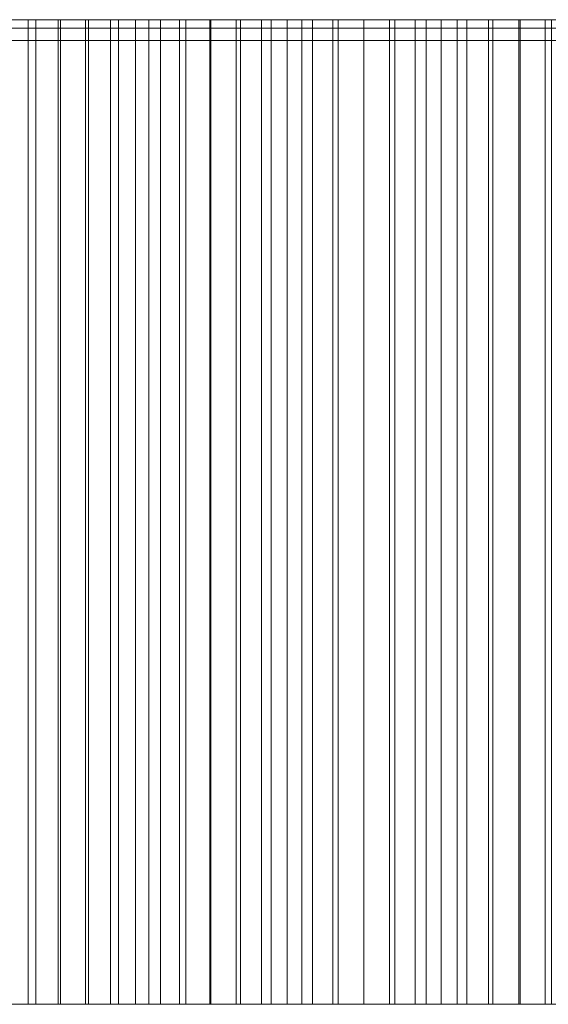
# Model space of a CAD drawing. Header units: centimetres. Extents: x -72 to 74, y -14 to 13.
# Tile 38 of 61: x -0.46 to 1.69, y 9.3 to 13.3. Entities that reach past the tile are written whole.
import ezdxf

# ---------------------------------------------------------------- set-up
doc = ezdxf.new("R2010")
doc.units = ezdxf.units.CM
doc.header["$LTSCALE"] = 2.54
doc.layers.add('Lucido design-1', color=7, linetype='Continuous')

# ---------------------------------------------------------------- blocks, each defined once
blk = doc.blocks.new('Gruppo-2-1')
at = {"color": 230, "linetype": 'Continuous', "lineweight": 9}
for points, invisible_edges in [([(-14.5734, 13.3, -57.895), (29.3447, 13.3, -58.895), (-15.5734, 13.3, -58.895), (-14.5734, 13.3, -57.895)], 13), ([(-14.5734, 13.3, -57.895), (29.3447, 13.3, -57.895), (29.3447, 13.3, -58.895), (-14.5734, 13.3, -57.895)], 12), ([(-1.146, 13.3, 129.0748), (-0.7861, 13.3, 129.4045), (-0.4227, 13.3, 129.7303), (-1.146, 13.3, 129.0748)], 15), ([(-1.146, 13.3, 129.0748), (-0.4227, 13.3, 129.7303), (-0.089, 13.3, 128.6874), (-1.146, 13.3, 129.0748)], 15), ([(-1.146, 13.3, 129.0748), (-0.089, 13.3, 128.6874), (-0.1903, 13.3, 128.5955), (-1.146, 13.3, 129.0748)], 13), ([(-1.146, 13.3, 129.0748), (-0.1903, 13.3, 128.5955), (-0.2913, 13.3, 128.5033), (-1.146, 13.3, 129.0748)], 13), ([(-1.146, 13.3, 129.0748), (-0.2913, 13.3, 128.5033), (-0.392, 13.3, 128.4108), (-1.146, 13.3, 129.0748)], 13), ([(-1.146, 13.3, 129.0748), (-0.392, 13.3, 128.4108), (-0.4924, 13.3, 128.3179), (-1.146, 13.3, 129.0748)], 13), ([(-0.7861, 13.3, 129.4045), (-0.5442, 13.3, 129.6221), (-0.4227, 13.3, 129.7303), (-0.7861, 13.3, 129.4045)], 13), ([(-0.4227, 13.3, 129.7303), (-0.3008, 13.3, 129.838), (-0.1785, 13.3, 129.9452), (-0.4227, 13.3, 129.7303)], 12), ([(-0.4227, 13.3, 129.7303), (-0.1785, 13.3, 129.9452), (0.1908, 13.3, 130.2644), (-0.4227, 13.3, 129.7303)], 15), ([(-0.4227, 13.3, 129.7303), (0.1908, 13.3, 130.2644), (0.5246, 13.3, 129.2322), (-0.4227, 13.3, 129.7303)], 15), ([(-0.4227, 13.3, 129.7303), (0.5246, 13.3, 129.2322), (0.4216, 13.3, 129.1422), (-0.4227, 13.3, 129.7303)], 13), ([(-0.4227, 13.3, 129.7303), (0.4216, 13.3, 129.1422), (0.3189, 13.3, 129.0519), (-0.4227, 13.3, 129.7303)], 13), ([(-0.4227, 13.3, 129.7303), (0.3189, 13.3, 129.0519), (0.2165, 13.3, 128.9612), (-0.4227, 13.3, 129.7303)], 13), ([(-0.4227, 13.3, 129.7303), (0.2165, 13.3, 128.9612), (0.1144, 13.3, 128.8703), (-0.4227, 13.3, 129.7303)], 13), ([(-0.4227, 13.3, 129.7303), (0.1144, 13.3, 128.8703), (0.0125, 13.3, 128.779), (-0.4227, 13.3, 129.7303)], 13), ([(-0.4227, 13.3, 129.7303), (0.0125, 13.3, 128.779), (-0.089, 13.3, 128.6874), (-0.4227, 13.3, 129.7303)], 13), ([(-0.1785, 13.3, 129.9452), (-0.0558, 13.3, 130.0521), (0.1908, 13.3, 130.2644), (-0.1785, 13.3, 129.9452)], 14), ([(-0.0558, 13.3, 130.0521), (0.0673, 13.3, 130.1584), (0.1908, 13.3, 130.2644), (-0.0558, 13.3, 130.0521)], 12), ([(0.1908, 13.3, 130.2644), (0.3146, 13.3, 130.3699), (0.4389, 13.3, 130.4749), (0.1908, 13.3, 130.2644)], 12), ([(0.1908, 13.3, 130.2644), (0.4389, 13.3, 130.4749), (0.6885, 13.3, 130.6836), (0.1908, 13.3, 130.2644)], 15), ([(0.1908, 13.3, 130.2644), (0.6885, 13.3, 130.6836), (1.0436, 13.3, 129.6774), (0.1908, 13.3, 130.2644)], 15), ([(0.1908, 13.3, 130.2644), (1.0436, 13.3, 129.6774), (0.9392, 13.3, 129.589), (0.1908, 13.3, 130.2644)], 13), ([(0.1908, 13.3, 130.2644), (0.9392, 13.3, 129.589), (0.8352, 13.3, 129.5003), (0.1908, 13.3, 130.2644)], 13), ([(0.1908, 13.3, 130.2644), (0.8352, 13.3, 129.5003), (0.7314, 13.3, 129.4112), (0.1908, 13.3, 130.2644)], 13), ([(0.1908, 13.3, 130.2644), (0.7314, 13.3, 129.4112), (0.6278, 13.3, 129.3219), (0.1908, 13.3, 130.2644)], 13), ([(0.1908, 13.3, 130.2644), (0.6278, 13.3, 129.3219), (0.5246, 13.3, 129.2322), (0.1908, 13.3, 130.2644)], 13), ([(0.4389, 13.3, 130.4749), (0.5635, 13.3, 130.5795), (0.6885, 13.3, 130.6836), (0.4389, 13.3, 130.4749)], 12), ([(0.6885, 13.3, 130.6836), (0.8138, 13.3, 130.7873), (0.9396, 13.3, 130.8906), (0.6885, 13.3, 130.6836)], 12), ([(0.6885, 13.3, 130.6836), (0.9396, 13.3, 130.8906), (1.0657, 13.3, 130.9933), (0.6885, 13.3, 130.6836)], 13), ([(0.6885, 13.3, 130.6836), (1.0657, 13.3, 130.9933), (1.319, 13.3, 131.1975), (0.6885, 13.3, 130.6836)], 15), ([(0.6885, 13.3, 130.6836), (1.319, 13.3, 131.1975), (1.6755, 13.3, 130.2008), (0.6885, 13.3, 130.6836)], 15), ([(0.6885, 13.3, 130.6836), (1.6755, 13.3, 130.2008), (1.5695, 13.3, 130.1144), (0.6885, 13.3, 130.6836)], 13), ([(0.6885, 13.3, 130.6836), (1.5695, 13.3, 130.1144), (1.4638, 13.3, 130.0277), (0.6885, 13.3, 130.6836)], 13), ([(0.6885, 13.3, 130.6836), (1.4638, 13.3, 130.0277), (1.3583, 13.3, 129.9406), (0.6885, 13.3, 130.6836)], 13), ([(0.6885, 13.3, 130.6836), (1.3583, 13.3, 129.9406), (1.2531, 13.3, 129.8532), (0.6885, 13.3, 130.6836)], 13), ([(0.6885, 13.3, 130.6836), (1.2531, 13.3, 129.8532), (1.1482, 13.3, 129.7654), (0.6885, 13.3, 130.6836)], 13), ([(0.6885, 13.3, 130.6836), (1.1482, 13.3, 129.7654), (1.0436, 13.3, 129.6774), (0.6885, 13.3, 130.6836)], 13), ([(1.0657, 13.3, 130.9933), (1.1921, 13.3, 131.0956), (1.319, 13.3, 131.1975), (1.0657, 13.3, 130.9933)], 12), ([(1.319, 13.3, 131.1975), (1.4462, 13.3, 131.2989), (1.5738, 13.3, 131.3999), (1.319, 13.3, 131.1975)], 12), ([(1.319, 13.3, 131.1975), (1.5738, 13.3, 131.3999), (1.7017, 13.3, 131.5003), (1.319, 13.3, 131.1975)], 13), ([(1.319, 13.3, 131.1975), (1.7017, 13.3, 131.5003), (2.1021, 13.3, 130.5432), (1.319, 13.3, 131.1975)], 15), ([(1.319, 13.3, 131.1975), (2.1021, 13.3, 130.5432), (1.995, 13.3, 130.4581), (1.319, 13.3, 131.1975)], 13), ([(1.319, 13.3, 131.1975), (1.995, 13.3, 130.4581), (1.8882, 13.3, 130.3727), (1.319, 13.3, 131.1975)], 13), ([(1.319, 13.3, 131.1975), (1.8882, 13.3, 130.3727), (1.7817, 13.3, 130.2869), (1.319, 13.3, 131.1975)], 13), ([(1.319, 13.3, 131.1975), (1.7817, 13.3, 130.2869), (1.6755, 13.3, 130.2008), (1.319, 13.3, 131.1975)], 13), ([(-14.5734, 13.2658, 96.0359), (-2.4276, 13.2658, 126.4085), (35.8883, 13.2658, 139.5837), (-14.5734, 13.2658, 96.0359)], 15), ([(-14.5734, 13.2658, 96.0359), (35.8883, 13.2658, 139.5837), (73.3955, 13.2658, 95.1085), (-14.5734, 13.2658, 96.0359)], 15), ([(-14.5734, 13.2658, -57.895), (-14.5734, 13.2658, 96.0359), (73.3955, 13.2658, 95.1085), (-14.5734, 13.2658, -57.895)], 14), ([(-14.5734, 13.2658, -57.895), (73.3955, 13.2658, 95.1085), (73.3955, 13.2658, -57.895), (-14.5734, 13.2658, -57.895)], 9), ([(-2.4276, 13.2658, 126.4085), (-0.6924, 13.2658, 128.1313), (2.2094, 13.2658, 130.628), (-2.4276, 13.2658, 126.4085)], 15), ([(-2.4276, 13.2658, 126.4085), (2.2094, 13.2658, 130.628), (7.8882, 13.2658, 134.4246), (-2.4276, 13.2658, 126.4085)], 15), ([(-2.4276, 13.2658, 126.4085), (7.8882, 13.2658, 134.4246), (17.0709, 13.2658, 138.2874), (-2.4276, 13.2658, 126.4085)], 15), ([(-2.4276, 13.2658, 126.4085), (17.0709, 13.2658, 138.2874), (35.8883, 13.2658, 139.5837), (-2.4276, 13.2658, 126.4085)], 15), ([(-0.6924, 13.2658, 128.1313), (-0.4924, 13.2658, 128.3179), (-0.1903, 13.2658, 128.5955), (-0.6924, 13.2658, 128.1313)], 15), ([(-0.6924, 13.2658, 128.1313), (-0.1903, 13.2658, 128.5955), (0.1144, 13.2658, 128.8703), (-0.6924, 13.2658, 128.1313)], 15), ([(-0.6924, 13.2658, 128.1313), (0.1144, 13.2658, 128.8703), (0.6278, 13.2658, 129.3219), (-0.6924, 13.2658, 128.1313)], 15), ([(-0.6924, 13.2658, 128.1313), (0.6278, 13.2658, 129.3219), (2.2094, 13.2658, 130.628), (-0.6924, 13.2658, 128.1313)], 15), ([(-0.4924, 13.2658, 128.3179), (-0.392, 13.2658, 128.4108), (-0.1903, 13.2658, 128.5955), (-0.4924, 13.2658, 128.3179)], 14), ([(-0.392, 13.2658, 128.4108), (-0.2913, 13.2658, 128.5033), (-0.1903, 13.2658, 128.5955), (-0.392, 13.2658, 128.4108)], 12), ([(-0.1903, 13.2658, 128.5955), (-0.089, 13.2658, 128.6874), (0.0125, 13.2658, 128.779), (-0.1903, 13.2658, 128.5955)], 12), ([(-0.1903, 13.2658, 128.5955), (0.0125, 13.2658, 128.779), (0.1144, 13.2658, 128.8703), (-0.1903, 13.2658, 128.5955)], 13), ([(0.1144, 13.2658, 128.8703), (0.2165, 13.2658, 128.9612), (0.3189, 13.2658, 129.0519), (0.1144, 13.2658, 128.8703)], 12), ([(0.1144, 13.2658, 128.8703), (0.3189, 13.2658, 129.0519), (0.6278, 13.2658, 129.3219), (0.1144, 13.2658, 128.8703)], 15), ([(0.3189, 13.2658, 129.0519), (0.4216, 13.2658, 129.1422), (0.5246, 13.2658, 129.2322), (0.3189, 13.2658, 129.0519)], 12), ([(0.3189, 13.2658, 129.0519), (0.5246, 13.2658, 129.2322), (0.6278, 13.2658, 129.3219), (0.3189, 13.2658, 129.0519)], 13), ([(0.6278, 13.2658, 129.3219), (0.7314, 13.2658, 129.4112), (0.8352, 13.2658, 129.5003), (0.6278, 13.2658, 129.3219)], 12), ([(0.6278, 13.2658, 129.3219), (0.8352, 13.2658, 129.5003), (1.0436, 13.2658, 129.6774), (0.6278, 13.2658, 129.3219)], 15), ([(0.6278, 13.2658, 129.3219), (1.0436, 13.2658, 129.6774), (1.5695, 13.2658, 130.1144), (0.6278, 13.2658, 129.3219)], 15), ([(0.6278, 13.2658, 129.3219), (1.5695, 13.2658, 130.1144), (2.2094, 13.2658, 130.628), (0.6278, 13.2658, 129.3219)], 15), ([(0.8352, 13.2658, 129.5003), (0.9392, 13.2658, 129.589), (1.0436, 13.2658, 129.6774), (0.8352, 13.2658, 129.5003)], 12), ([(1.0436, 13.2658, 129.6774), (1.1482, 13.2658, 129.7654), (1.2531, 13.2658, 129.8532), (1.0436, 13.2658, 129.6774)], 12), ([(1.0436, 13.2658, 129.6774), (1.2531, 13.2658, 129.8532), (1.3583, 13.2658, 129.9406), (1.0436, 13.2658, 129.6774)], 13), ([(1.0436, 13.2658, 129.6774), (1.3583, 13.2658, 129.9406), (1.5695, 13.2658, 130.1144), (1.0436, 13.2658, 129.6774)], 15), ([(1.3583, 13.2658, 129.9406), (1.4638, 13.2658, 130.0277), (1.5695, 13.2658, 130.1144), (1.3583, 13.2658, 129.9406)], 12), ([(1.5695, 13.2658, 130.1144), (1.6755, 13.2658, 130.2008), (1.8882, 13.2658, 130.3727), (1.5695, 13.2658, 130.1144)], 14), ([(1.5695, 13.2658, 130.1144), (1.8882, 13.2658, 130.3727), (2.2094, 13.2658, 130.628), (1.5695, 13.2658, 130.1144)], 15), ([(1.6755, 13.2658, 130.2008), (1.7817, 13.2658, 130.2869), (1.8882, 13.2658, 130.3727), (1.6755, 13.2658, 130.2008)], 12), ([(-14.5734, 13.2158, 96.0359), (-2.4276, 13.2158, 126.4085), (35.8883, 13.2158, 139.5837), (-14.5734, 13.2158, 96.0359)], 15), ([(-14.5734, 13.2158, 96.0359), (35.8883, 13.2158, 139.5837), (73.3955, 13.2158, 95.1085), (-14.5734, 13.2158, 96.0359)], 15), ([(-14.5734, 13.2158, -57.895), (-14.5734, 13.2158, 96.0359), (73.3955, 13.2158, 95.1085), (-14.5734, 13.2158, -57.895)], 14), ([(-14.5734, 13.2158, -57.895), (73.3955, 13.2158, 95.1085), (73.3955, 13.2158, -57.895), (-14.5734, 13.2158, -57.895)], 9), ([(-2.4276, 13.2158, 126.4085), (-0.6924, 13.2158, 128.1313), (2.2094, 13.2158, 130.628), (-2.4276, 13.2158, 126.4085)], 15), ([(-2.4276, 13.2158, 126.4085), (2.2094, 13.2158, 130.628), (7.8882, 13.2158, 134.4246), (-2.4276, 13.2158, 126.4085)], 15), ([(-2.4276, 13.2158, 126.4085), (7.8882, 13.2158, 134.4246), (17.0709, 13.2158, 138.2874), (-2.4276, 13.2158, 126.4085)], 15), ([(-2.4276, 13.2158, 126.4085), (17.0709, 13.2158, 138.2874), (35.8883, 13.2158, 139.5837), (-2.4276, 13.2158, 126.4085)], 15), ([(-0.6924, 13.2158, 128.1313), (-0.4924, 13.2158, 128.3179), (-0.1903, 13.2158, 128.5955), (-0.6924, 13.2158, 128.1313)], 15), ([(-0.6924, 13.2158, 128.1313), (-0.1903, 13.2158, 128.5955), (0.1144, 13.2158, 128.8703), (-0.6924, 13.2158, 128.1313)], 15), ([(-0.6924, 13.2158, 128.1313), (0.1144, 13.2158, 128.8703), (0.6278, 13.2158, 129.3219), (-0.6924, 13.2158, 128.1313)], 15), ([(-0.6924, 13.2158, 128.1313), (0.6278, 13.2158, 129.3219), (2.2094, 13.2158, 130.628), (-0.6924, 13.2158, 128.1313)], 15), ([(-0.4924, 13.2158, 128.3179), (-0.392, 13.2158, 128.4108), (-0.1903, 13.2158, 128.5955), (-0.4924, 13.2158, 128.3179)], 14), ([(-0.392, 13.2158, 128.4108), (-0.2913, 13.2158, 128.5033), (-0.1903, 13.2158, 128.5955), (-0.392, 13.2158, 128.4108)], 12), ([(-0.1903, 13.2158, 128.5955), (-0.089, 13.2158, 128.6874), (0.0125, 13.2158, 128.779), (-0.1903, 13.2158, 128.5955)], 12), ([(-0.1903, 13.2158, 128.5955), (0.0125, 13.2158, 128.779), (0.1144, 13.2158, 128.8703), (-0.1903, 13.2158, 128.5955)], 13), ([(0.1144, 13.2158, 128.8703), (0.2165, 13.2158, 128.9612), (0.3189, 13.2158, 129.0519), (0.1144, 13.2158, 128.8703)], 12), ([(0.1144, 13.2158, 128.8703), (0.3189, 13.2158, 129.0519), (0.6278, 13.2158, 129.3219), (0.1144, 13.2158, 128.8703)], 15), ([(0.3189, 13.2158, 129.0519), (0.4216, 13.2158, 129.1422), (0.5246, 13.2158, 129.2322), (0.3189, 13.2158, 129.0519)], 12), ([(0.3189, 13.2158, 129.0519), (0.5246, 13.2158, 129.2322), (0.6278, 13.2158, 129.3219), (0.3189, 13.2158, 129.0519)], 13), ([(0.6278, 13.2158, 129.3219), (0.7314, 13.2158, 129.4112), (0.8352, 13.2158, 129.5003), (0.6278, 13.2158, 129.3219)], 12), ([(0.6278, 13.2158, 129.3219), (0.8352, 13.2158, 129.5003), (1.0436, 13.2158, 129.6774), (0.6278, 13.2158, 129.3219)], 15), ([(0.6278, 13.2158, 129.3219), (1.0436, 13.2158, 129.6774), (1.5695, 13.2158, 130.1144), (0.6278, 13.2158, 129.3219)], 15), ([(0.6278, 13.2158, 129.3219), (1.5695, 13.2158, 130.1144), (2.2094, 13.2158, 130.628), (0.6278, 13.2158, 129.3219)], 15), ([(0.8352, 13.2158, 129.5003), (0.9392, 13.2158, 129.589), (1.0436, 13.2158, 129.6774), (0.8352, 13.2158, 129.5003)], 12), ([(1.0436, 13.2158, 129.6774), (1.1482, 13.2158, 129.7654), (1.2531, 13.2158, 129.8532), (1.0436, 13.2158, 129.6774)], 12), ([(1.0436, 13.2158, 129.6774), (1.2531, 13.2158, 129.8532), (1.3583, 13.2158, 129.9406), (1.0436, 13.2158, 129.6774)], 13), ([(1.0436, 13.2158, 129.6774), (1.3583, 13.2158, 129.9406), (1.5695, 13.2158, 130.1144), (1.0436, 13.2158, 129.6774)], 15), ([(1.3583, 13.2158, 129.9406), (1.4638, 13.2158, 130.0277), (1.5695, 13.2158, 130.1144), (1.3583, 13.2158, 129.9406)], 12), ([(1.5695, 13.2158, 130.1144), (1.6755, 13.2158, 130.2008), (1.8882, 13.2158, 130.3727), (1.5695, 13.2158, 130.1144)], 14), ([(1.5695, 13.2158, 130.1144), (1.8882, 13.2158, 130.3727), (2.2094, 13.2158, 130.628), (1.5695, 13.2158, 130.1144)], 15), ([(1.6755, 13.2158, 130.2008), (1.7817, 13.2158, 130.2869), (1.8882, 13.2158, 130.3727), (1.6755, 13.2158, 130.2008)], 12), ([(-14.5734, 9.3, -57.895), (29.3447, 9.3, -58.895), (-15.5734, 9.3, -58.895), (-14.5734, 9.3, -57.895)], 13), ([(-14.5734, 9.3, -57.895), (29.3447, 9.3, -57.895), (29.3447, 9.3, -58.895), (-14.5734, 9.3, -57.895)], 12), ([(-1.146, 9.3, 129.0748), (-0.7861, 9.3, 129.4045), (-0.4227, 9.3, 129.7303), (-1.146, 9.3, 129.0748)], 15), ([(-1.146, 9.3, 129.0748), (-0.4227, 9.3, 129.7303), (-0.089, 9.3, 128.6874), (-1.146, 9.3, 129.0748)], 15), ([(-1.146, 9.3, 129.0748), (-0.089, 9.3, 128.6874), (-0.1903, 9.3, 128.5955), (-1.146, 9.3, 129.0748)], 13), ([(-1.146, 9.3, 129.0748), (-0.1903, 9.3, 128.5955), (-0.2913, 9.3, 128.5033), (-1.146, 9.3, 129.0748)], 13), ([(-1.146, 9.3, 129.0748), (-0.2913, 9.3, 128.5033), (-0.392, 9.3, 128.4108), (-1.146, 9.3, 129.0748)], 13), ([(-1.146, 9.3, 129.0748), (-0.392, 9.3, 128.4108), (-0.4924, 9.3, 128.3179), (-1.146, 9.3, 129.0748)], 13), ([(-0.7861, 9.3, 129.4045), (-0.5442, 9.3, 129.6221), (-0.4227, 9.3, 129.7303), (-0.7861, 9.3, 129.4045)], 13), ([(-0.4227, 9.3, 129.7303), (-0.3008, 9.3, 129.838), (-0.1785, 9.3, 129.9452), (-0.4227, 9.3, 129.7303)], 12), ([(-0.4227, 9.3, 129.7303), (-0.1785, 9.3, 129.9452), (0.1908, 9.3, 130.2644), (-0.4227, 9.3, 129.7303)], 15), ([(-0.4227, 9.3, 129.7303), (0.1908, 9.3, 130.2644), (0.5246, 9.3, 129.2322), (-0.4227, 9.3, 129.7303)], 15), ([(-0.4227, 9.3, 129.7303), (0.5246, 9.3, 129.2322), (0.4216, 9.3, 129.1422), (-0.4227, 9.3, 129.7303)], 13), ([(-0.4227, 9.3, 129.7303), (0.4216, 9.3, 129.1422), (0.3189, 9.3, 129.0519), (-0.4227, 9.3, 129.7303)], 13), ([(-0.4227, 9.3, 129.7303), (0.3189, 9.3, 129.0519), (0.2165, 9.3, 128.9612), (-0.4227, 9.3, 129.7303)], 13), ([(-0.4227, 9.3, 129.7303), (0.2165, 9.3, 128.9612), (0.1144, 9.3, 128.8703), (-0.4227, 9.3, 129.7303)], 13), ([(-0.4227, 9.3, 129.7303), (0.1144, 9.3, 128.8703), (0.0125, 9.3, 128.779), (-0.4227, 9.3, 129.7303)], 13), ([(-0.4227, 9.3, 129.7303), (0.0125, 9.3, 128.779), (-0.089, 9.3, 128.6874), (-0.4227, 9.3, 129.7303)], 13), ([(-0.1785, 9.3, 129.9452), (-0.0558, 9.3, 130.0521), (0.1908, 9.3, 130.2644), (-0.1785, 9.3, 129.9452)], 14), ([(-0.0558, 9.3, 130.0521), (0.0673, 9.3, 130.1584), (0.1908, 9.3, 130.2644), (-0.0558, 9.3, 130.0521)], 12), ([(0.1908, 9.3, 130.2644), (0.3146, 9.3, 130.3699), (0.4389, 9.3, 130.4749), (0.1908, 9.3, 130.2644)], 12), ([(0.1908, 9.3, 130.2644), (0.4389, 9.3, 130.4749), (0.6885, 9.3, 130.6836), (0.1908, 9.3, 130.2644)], 15), ([(0.1908, 9.3, 130.2644), (0.6885, 9.3, 130.6836), (1.0436, 9.3, 129.6774), (0.1908, 9.3, 130.2644)], 15), ([(0.1908, 9.3, 130.2644), (1.0436, 9.3, 129.6774), (0.9392, 9.3, 129.589), (0.1908, 9.3, 130.2644)], 13), ([(0.1908, 9.3, 130.2644), (0.9392, 9.3, 129.589), (0.8352, 9.3, 129.5003), (0.1908, 9.3, 130.2644)], 13), ([(0.1908, 9.3, 130.2644), (0.8352, 9.3, 129.5003), (0.7314, 9.3, 129.4112), (0.1908, 9.3, 130.2644)], 13), ([(0.1908, 9.3, 130.2644), (0.7314, 9.3, 129.4112), (0.6278, 9.3, 129.3219), (0.1908, 9.3, 130.2644)], 13), ([(0.1908, 9.3, 130.2644), (0.6278, 9.3, 129.3219), (0.5246, 9.3, 129.2322), (0.1908, 9.3, 130.2644)], 13), ([(0.4389, 9.3, 130.4749), (0.5635, 9.3, 130.5795), (0.6885, 9.3, 130.6836), (0.4389, 9.3, 130.4749)], 12), ([(0.6885, 9.3, 130.6836), (0.8138, 9.3, 130.7873), (0.9396, 9.3, 130.8906), (0.6885, 9.3, 130.6836)], 12), ([(0.6885, 9.3, 130.6836), (0.9396, 9.3, 130.8906), (1.0657, 9.3, 130.9933), (0.6885, 9.3, 130.6836)], 13), ([(0.6885, 9.3, 130.6836), (1.0657, 9.3, 130.9933), (1.319, 9.3, 131.1975), (0.6885, 9.3, 130.6836)], 15), ([(0.6885, 9.3, 130.6836), (1.319, 9.3, 131.1975), (1.6755, 9.3, 130.2008), (0.6885, 9.3, 130.6836)], 15), ([(0.6885, 9.3, 130.6836), (1.6755, 9.3, 130.2008), (1.5695, 9.3, 130.1144), (0.6885, 9.3, 130.6836)], 13), ([(0.6885, 9.3, 130.6836), (1.5695, 9.3, 130.1144), (1.4638, 9.3, 130.0277), (0.6885, 9.3, 130.6836)], 13), ([(0.6885, 9.3, 130.6836), (1.4638, 9.3, 130.0277), (1.3583, 9.3, 129.9406), (0.6885, 9.3, 130.6836)], 13), ([(0.6885, 9.3, 130.6836), (1.3583, 9.3, 129.9406), (1.2531, 9.3, 129.8532), (0.6885, 9.3, 130.6836)], 13), ([(0.6885, 9.3, 130.6836), (1.2531, 9.3, 129.8532), (1.1482, 9.3, 129.7654), (0.6885, 9.3, 130.6836)], 13), ([(0.6885, 9.3, 130.6836), (1.1482, 9.3, 129.7654), (1.0436, 9.3, 129.6774), (0.6885, 9.3, 130.6836)], 13), ([(1.0657, 9.3, 130.9933), (1.1921, 9.3, 131.0956), (1.319, 9.3, 131.1975), (1.0657, 9.3, 130.9933)], 12), ([(1.319, 9.3, 131.1975), (1.4462, 9.3, 131.2989), (1.5738, 9.3, 131.3999), (1.319, 9.3, 131.1975)], 12), ([(1.319, 9.3, 131.1975), (1.5738, 9.3, 131.3999), (1.7017, 9.3, 131.5003), (1.319, 9.3, 131.1975)], 13), ([(1.319, 9.3, 131.1975), (1.7017, 9.3, 131.5003), (2.1021, 9.3, 130.5432), (1.319, 9.3, 131.1975)], 15), ([(1.319, 9.3, 131.1975), (2.1021, 9.3, 130.5432), (1.995, 9.3, 130.4581), (1.319, 9.3, 131.1975)], 13), ([(1.319, 9.3, 131.1975), (1.995, 9.3, 130.4581), (1.8882, 9.3, 130.3727), (1.319, 9.3, 131.1975)], 13), ([(1.319, 9.3, 131.1975), (1.8882, 9.3, 130.3727), (1.7817, 9.3, 130.2869), (1.319, 9.3, 131.1975)], 13), ([(1.319, 9.3, 131.1975), (1.7817, 9.3, 130.2869), (1.6755, 9.3, 130.2008), (1.319, 9.3, 131.1975)], 13)]:
    blk.add_3dface(points, dxfattribs=dict(at, invisible_edges=invisible_edges))
for points in [[(-15.5734, 13.3, -58.895), (-15.5734, 9.3, -58.895), (29.3447, 9.3, -58.895), (29.3447, 13.3, -58.895)], [(29.3447, 13.3, -57.895), (29.3447, 9.3, -57.895), (-14.5734, 9.3, -57.895), (-14.5734, 13.3, -57.895)], [(-0.4227, 13.3, 129.7303), (-0.4227, 9.3, 129.7303), (-0.5442, 9.3, 129.6221), (-0.5442, 13.3, 129.6221)], [(-0.4924, 13.3, 128.3179), (-0.4924, 9.3, 128.3179), (-0.392, 9.3, 128.4108), (-0.392, 13.3, 128.4108)], [(-0.3008, 13.3, 129.838), (-0.3008, 9.3, 129.838), (-0.4227, 9.3, 129.7303), (-0.4227, 13.3, 129.7303)], [(-0.392, 13.3, 128.4108), (-0.392, 9.3, 128.4108), (-0.2913, 9.3, 128.5033), (-0.2913, 13.3, 128.5033)], [(-0.1785, 13.3, 129.9452), (-0.1785, 9.3, 129.9452), (-0.3008, 9.3, 129.838), (-0.3008, 13.3, 129.838)], [(-0.2913, 13.3, 128.5033), (-0.2913, 9.3, 128.5033), (-0.1903, 9.3, 128.5955), (-0.1903, 13.3, 128.5955)], [(-0.1903, 13.3, 128.5955), (-0.1903, 9.3, 128.5955), (-0.089, 9.3, 128.6874), (-0.089, 13.3, 128.6874)], [(-0.0558, 13.3, 130.0521), (-0.0558, 9.3, 130.0521), (-0.1785, 9.3, 129.9452), (-0.1785, 13.3, 129.9452)], [(-0.089, 13.3, 128.6874), (-0.089, 9.3, 128.6874), (0.0125, 9.3, 128.779), (0.0125, 13.3, 128.779)], [(0.0673, 13.3, 130.1584), (0.0673, 9.3, 130.1584), (-0.0558, 9.3, 130.0521), (-0.0558, 13.3, 130.0521)], [(0.0125, 13.3, 128.779), (0.0125, 9.3, 128.779), (0.1144, 9.3, 128.8703), (0.1144, 13.3, 128.8703)], [(0.1908, 13.3, 130.2644), (0.1908, 9.3, 130.2644), (0.0673, 9.3, 130.1584), (0.0673, 13.3, 130.1584)], [(0.1144, 13.3, 128.8703), (0.1144, 9.3, 128.8703), (0.2165, 9.3, 128.9612), (0.2165, 13.3, 128.9612)], [(0.3146, 13.3, 130.3699), (0.3146, 9.3, 130.3699), (0.1908, 9.3, 130.2644), (0.1908, 13.3, 130.2644)], [(0.2165, 13.3, 128.9612), (0.2165, 9.3, 128.9612), (0.3189, 9.3, 129.0519), (0.3189, 13.3, 129.0519)], [(0.4389, 13.3, 130.4749), (0.4389, 9.3, 130.4749), (0.3146, 9.3, 130.3699), (0.3146, 13.3, 130.3699)], [(0.3189, 13.3, 129.0519), (0.3189, 9.3, 129.0519), (0.4216, 9.3, 129.1422), (0.4216, 13.3, 129.1422)], [(0.4216, 13.3, 129.1422), (0.4216, 9.3, 129.1422), (0.5246, 9.3, 129.2322), (0.5246, 13.3, 129.2322)], [(0.5635, 13.3, 130.5795), (0.5635, 9.3, 130.5795), (0.4389, 9.3, 130.4749), (0.4389, 13.3, 130.4749)], [(0.5246, 13.3, 129.2322), (0.5246, 9.3, 129.2322), (0.6278, 9.3, 129.3219), (0.6278, 13.3, 129.3219)], [(0.6885, 13.3, 130.6836), (0.6885, 9.3, 130.6836), (0.5635, 9.3, 130.5795), (0.5635, 13.3, 130.5795)], [(0.6278, 13.3, 129.3219), (0.6278, 9.3, 129.3219), (0.7314, 9.3, 129.4112), (0.7314, 13.3, 129.4112)], [(0.8138, 13.3, 130.7873), (0.8138, 9.3, 130.7873), (0.6885, 9.3, 130.6836), (0.6885, 13.3, 130.6836)], [(0.7314, 13.3, 129.4112), (0.7314, 9.3, 129.4112), (0.8352, 9.3, 129.5003), (0.8352, 13.3, 129.5003)], [(0.9396, 13.3, 130.8906), (0.9396, 9.3, 130.8906), (0.8138, 9.3, 130.7873), (0.8138, 13.3, 130.7873)], [(0.8352, 13.3, 129.5003), (0.8352, 9.3, 129.5003), (0.9392, 9.3, 129.589), (0.9392, 13.3, 129.589)], [(0.9392, 13.3, 129.589), (0.9392, 9.3, 129.589), (1.0436, 9.3, 129.6774), (1.0436, 13.3, 129.6774)], [(1.0657, 13.3, 130.9933), (1.0657, 9.3, 130.9933), (0.9396, 9.3, 130.8906), (0.9396, 13.3, 130.8906)], [(1.0436, 13.3, 129.6774), (1.0436, 9.3, 129.6774), (1.1482, 9.3, 129.7654), (1.1482, 13.3, 129.7654)], [(1.1921, 13.3, 131.0956), (1.1921, 9.3, 131.0956), (1.0657, 9.3, 130.9933), (1.0657, 13.3, 130.9933)], [(1.1482, 13.3, 129.7654), (1.1482, 9.3, 129.7654), (1.2531, 9.3, 129.8532), (1.2531, 13.3, 129.8532)], [(1.319, 13.3, 131.1975), (1.319, 9.3, 131.1975), (1.1921, 9.3, 131.0956), (1.1921, 13.3, 131.0956)], [(1.2531, 13.3, 129.8532), (1.2531, 9.3, 129.8532), (1.3583, 9.3, 129.9406), (1.3583, 13.3, 129.9406)], [(1.4462, 13.3, 131.2989), (1.4462, 9.3, 131.2989), (1.319, 9.3, 131.1975), (1.319, 13.3, 131.1975)], [(1.3583, 13.3, 129.9406), (1.3583, 9.3, 129.9406), (1.4638, 9.3, 130.0277), (1.4638, 13.3, 130.0277)], [(1.5738, 13.3, 131.3999), (1.5738, 9.3, 131.3999), (1.4462, 9.3, 131.2989), (1.4462, 13.3, 131.2989)], [(1.4638, 13.3, 130.0277), (1.4638, 9.3, 130.0277), (1.5695, 9.3, 130.1144), (1.5695, 13.3, 130.1144)], [(1.5695, 13.3, 130.1144), (1.5695, 9.3, 130.1144), (1.6755, 9.3, 130.2008), (1.6755, 13.3, 130.2008)], [(1.7017, 13.3, 131.5003), (1.7017, 9.3, 131.5003), (1.5738, 9.3, 131.3999), (1.5738, 13.3, 131.3999)], [(1.6755, 13.3, 130.2008), (1.6755, 9.3, 130.2008), (1.7817, 9.3, 130.2869), (1.7817, 13.3, 130.2869)], [(-14.5734, 13.2658, -57.895), (-14.5734, 13.2158, -57.895), (73.3955, 13.2158, -57.895), (73.3955, 13.2658, -57.895)], [(-0.392, 13.2658, 128.4108), (-0.392, 13.2158, 128.4108), (-0.4924, 13.2158, 128.3179), (-0.4924, 13.2658, 128.3179)], [(-0.2913, 13.2658, 128.5033), (-0.2913, 13.2158, 128.5033), (-0.392, 13.2158, 128.4108), (-0.392, 13.2658, 128.4108)], [(-0.1903, 13.2658, 128.5955), (-0.1903, 13.2158, 128.5955), (-0.2913, 13.2158, 128.5033), (-0.2913, 13.2658, 128.5033)], [(-0.089, 13.2658, 128.6874), (-0.089, 13.2158, 128.6874), (-0.1903, 13.2158, 128.5955), (-0.1903, 13.2658, 128.5955)], [(0.0125, 13.2658, 128.779), (0.0125, 13.2158, 128.779), (-0.089, 13.2158, 128.6874), (-0.089, 13.2658, 128.6874)], [(0.1144, 13.2658, 128.8703), (0.1144, 13.2158, 128.8703), (0.0125, 13.2158, 128.779), (0.0125, 13.2658, 128.779)], [(0.2165, 13.2658, 128.9612), (0.2165, 13.2158, 128.9612), (0.1144, 13.2158, 128.8703), (0.1144, 13.2658, 128.8703)], [(0.3189, 13.2658, 129.0519), (0.3189, 13.2158, 129.0519), (0.2165, 13.2158, 128.9612), (0.2165, 13.2658, 128.9612)], [(0.4216, 13.2658, 129.1422), (0.4216, 13.2158, 129.1422), (0.3189, 13.2158, 129.0519), (0.3189, 13.2658, 129.0519)], [(0.5246, 13.2658, 129.2322), (0.5246, 13.2158, 129.2322), (0.4216, 13.2158, 129.1422), (0.4216, 13.2658, 129.1422)], [(0.6278, 13.2658, 129.3219), (0.6278, 13.2158, 129.3219), (0.5246, 13.2158, 129.2322), (0.5246, 13.2658, 129.2322)], [(0.7314, 13.2658, 129.4112), (0.7314, 13.2158, 129.4112), (0.6278, 13.2158, 129.3219), (0.6278, 13.2658, 129.3219)], [(0.8352, 13.2658, 129.5003), (0.8352, 13.2158, 129.5003), (0.7314, 13.2158, 129.4112), (0.7314, 13.2658, 129.4112)], [(0.9392, 13.2658, 129.589), (0.9392, 13.2158, 129.589), (0.8352, 13.2158, 129.5003), (0.8352, 13.2658, 129.5003)], [(1.0436, 13.2658, 129.6774), (1.0436, 13.2158, 129.6774), (0.9392, 13.2158, 129.589), (0.9392, 13.2658, 129.589)], [(1.1482, 13.2658, 129.7654), (1.1482, 13.2158, 129.7654), (1.0436, 13.2158, 129.6774), (1.0436, 13.2658, 129.6774)], [(1.2531, 13.2658, 129.8532), (1.2531, 13.2158, 129.8532), (1.1482, 13.2158, 129.7654), (1.1482, 13.2658, 129.7654)], [(1.3583, 13.2658, 129.9406), (1.3583, 13.2158, 129.9406), (1.2531, 13.2158, 129.8532), (1.2531, 13.2658, 129.8532)], [(1.4638, 13.2658, 130.0277), (1.4638, 13.2158, 130.0277), (1.3583, 13.2158, 129.9406), (1.3583, 13.2658, 129.9406)], [(1.5695, 13.2658, 130.1144), (1.5695, 13.2158, 130.1144), (1.4638, 13.2158, 130.0277), (1.4638, 13.2658, 130.0277)], [(1.6755, 13.2658, 130.2008), (1.6755, 13.2158, 130.2008), (1.5695, 13.2158, 130.1144), (1.5695, 13.2658, 130.1144)], [(1.7817, 13.2658, 130.2869), (1.7817, 13.2158, 130.2869), (1.6755, 13.2158, 130.2008), (1.6755, 13.2658, 130.2008)]]:
    blk.add_3dface(points, dxfattribs=at)
blk = doc.blocks.new('Gruppo-3-1')
at = {"color": 230}
blk.add_blockref('Gruppo-2-1', (0, 0), dxfattribs=at)

msp = doc.modelspace()

# ---------------------------------------------------------------- block references
at = {"layer": 'Lucido design-1', "color": 230, "true_color": 0xff0066}
msp.add_blockref('Gruppo-3-1', (0, 0), dxfattribs=at)

doc.saveas('drawing.dxf')
